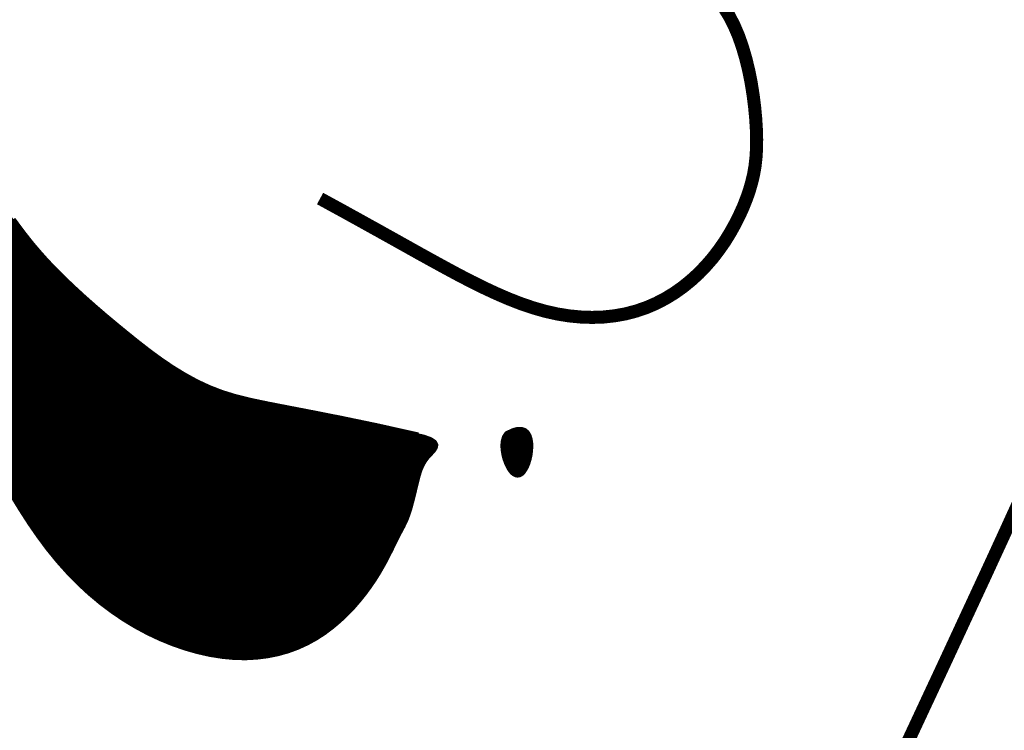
# Model space of a CAD drawing. Extents: x 2.5 to 15.1, y -11 to 11.4.
# Tile 176 of 182: x 13.698 to 13.871, y -9.128 to -9.003. Entities that reach past the tile are written whole.
import ezdxf

# ---------------------------------------------------------------- set-up
doc = ezdxf.new("R2010")
doc.units = 0
doc.header["$MEASUREMENT"] = 0
doc.layers.add('FACE', color=7, linetype='CONTINUOUS')

msp = doc.modelspace()

# ---------------------------------------------------------------- hatches: boundary and pattern name
at = {"layer": 'FACE', "linetype": 'Continuous'}
h = msp.add_hatch(dxfattribs=at)
h.set_pattern_fill('NET3', scale=0.001151, style=0)
h.set_pattern_definition([(360, (11.77774965, -11.72701106), (5e-19, 0.000143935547), []), (60, (11.77774965, -11.72701106), (-0.00012465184, 7.19677734e-05), []), (120, (11.77774965, -11.72701106), (-0.00012465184, -7.19677734e-05), [])])
h.paths.add_polyline_path([(13.78355, -9.07595), (13.78459, -9.07544), (13.78545, -9.0752), (13.78615, -9.0752), (13.7867, -9.07539), (13.78712, -9.07576), (13.78742, -9.07626), (13.78761, -9.07686), (13.78771, -9.07753), (13.78773, -9.07824), (13.78769, -9.07897), (13.78759, -9.0797), (13.78743, -9.08041), (13.78723, -9.08108), (13.78699, -9.08168), (13.78671, -9.0822), (13.78642, -9.08262), (13.78611, -9.08293), (13.78579, -9.08311), (13.78546, -9.08317), (13.78513, -9.08311), (13.78479, -9.08294), (13.78446, -9.08264), (13.78414, -9.08223), (13.78383, -9.08169), (13.78353, -9.08105), (13.78327, -9.08032), (13.78307, -9.07953), (13.78294, -9.07873), (13.7829, -9.07793), (13.78298, -9.07719), (13.78318, -9.07651)])
h.paths.add_polyline_path([(13.64767, -9.02337), (13.64736, -9.02304), (13.64705, -9.02267), (13.64675, -9.02224), (13.64648, -9.02175), (13.64624, -9.02121), (13.64606, -9.0206), (13.64594, -9.01992), (13.64589, -9.01917), (13.64594, -9.01834), (13.64608, -9.01746), (13.64633, -9.01654), (13.64668, -9.01559), (13.64714, -9.01463), (13.64773, -9.01369), (13.64844, -9.01276), (13.64928, -9.01189), (13.65026, -9.01107), (13.65134, -9.01032), (13.65252, -9.00963), (13.65377, -9.00902), (13.65506, -9.00848), (13.65637, -9.00802), (13.65769, -9.00764), (13.65898, -9.00736), (13.66023, -9.00716), (13.66145, -9.00703), (13.66264, -9.00698), (13.66381, -9.00697), (13.66498, -9.007), (13.66614, -9.00706), (13.66732, -9.00712), (13.66852, -9.00719), (13.66974, -9.00724), (13.67098, -9.00729), (13.67221, -9.00735), (13.67341, -9.00743), (13.67457, -9.00754), (13.67566, -9.00769), (13.67667, -9.00789), (13.67757, -9.00815), (13.67837, -9.00849), (13.67906, -9.00889), (13.67967, -9.00934), (13.68022, -9.00981), (13.68074, -9.0103), (13.68124, -9.01079), (13.68174, -9.01126), (13.68226, -9.01171), (13.68283, -9.01211), (13.68342, -9.01248), (13.684, -9.01281), (13.68457, -9.01312), (13.68509, -9.01342), (13.68554, -9.01371), (13.6859, -9.014), (13.68615, -9.01429), (13.68626, -9.0146), (13.68625, -9.01492), (13.68614, -9.01523), (13.68592, -9.01553), (13.68563, -9.0158), (13.68526, -9.01604), (13.68484, -9.01625), (13.68437, -9.0164), (13.68387, -9.01649), (13.68334, -9.01653), (13.68279, -9.01652), (13.68223, -9.01648), (13.68164, -9.0164), (13.68105, -9.01631), (13.68045, -9.01619), (13.67984, -9.01607), (13.67923, -9.01595), (13.67862, -9.01584), (13.67799, -9.01572), (13.67734, -9.01561), (13.67665, -9.01551), (13.67593, -9.01542), (13.67516, -9.01534), (13.67434, -9.01527), (13.67347, -9.01522), (13.67254, -9.01519), (13.67159, -9.01518), (13.67062, -9.0152), (13.66965, -9.01525), (13.66868, -9.01534), (13.66775, -9.01546), (13.66685, -9.01564), (13.66601, -9.01586), (13.66522, -9.01612), (13.66447, -9.01642), (13.66376, -9.01675), (13.66309, -9.0171), (13.66244, -9.01746), (13.66181, -9.01782), (13.6612, -9.01819), (13.6606, -9.01855), (13.66, -9.01891), (13.6594, -9.01926), (13.65879, -9.01962), (13.65817, -9.01998), (13.65754, -9.02036), (13.65688, -9.02074), (13.65619, -9.02114), (13.65546, -9.02156), (13.65472, -9.02198), (13.65397, -9.0224), (13.65322, -9.0228), (13.6525, -9.02318), (13.65181, -9.02351), (13.65116, -9.02379), (13.65058, -9.02401), (13.65007, -9.02416), (13.64963, -9.02423), (13.64924, -9.02424), (13.64889, -9.02418), (13.64857, -9.02406), (13.64826, -9.02388), (13.64797, -9.02365)])
edge = h.paths.add_edge_path()
edge.add_line((13.76794, -9.07618), (13.76064, -9.07455))
edge.add_line((13.76064, -9.07455), (13.75449, -9.07327))
edge.add_line((13.75449, -9.07327), (13.74933, -9.07225))
edge.add_line((13.74933, -9.07225), (13.74503, -9.07142))
edge.add_line((13.74503, -9.07142), (13.74143, -9.07072))
edge.add_line((13.74143, -9.07072), (13.73837, -9.07008))
edge.add_line((13.73837, -9.07008), (13.73571, -9.06942))
edge.add_line((13.73571, -9.06942), (13.7333, -9.06867))
edge.add_line((13.7333, -9.06867), (13.73102, -9.06778))
edge.add_line((13.73102, -9.06778), (13.72881, -9.06674))
edge.add_line((13.72881, -9.06674), (13.72669, -9.06557))
edge.add_line((13.72669, -9.06557), (13.72462, -9.0643))
edge.add_line((13.72462, -9.0643), (13.7226, -9.06293))
edge.add_line((13.7226, -9.06293), (13.72062, -9.06148))
edge.add_line((13.72062, -9.06148), (13.71867, -9.05997))
edge.add_line((13.71867, -9.05997), (13.71673, -9.05841))
edge.add_line((13.71673, -9.05841), (13.71479, -9.05682))
edge.add_line((13.71479, -9.05682), (13.71286, -9.05521))
edge.add_line((13.71286, -9.05521), (13.71097, -9.05358))
edge.add_line((13.71097, -9.05358), (13.70912, -9.05195))
edge.add_line((13.70912, -9.05195), (13.70734, -9.05031))
edge.add_line((13.70734, -9.05031), (13.70563, -9.04869))
edge.add_line((13.70563, -9.04869), (13.70401, -9.04708))
edge.add_line((13.70401, -9.04708), (13.70249, -9.04549))
edge.add_line((13.70249, -9.04549), (13.7011, -9.04393))
edge.add_line((13.7011, -9.04393), (13.69981, -9.04241))
edge.add_line((13.69981, -9.04241), (13.69864, -9.04093))
edge.add_line((13.69864, -9.04093), (13.69756, -9.03951))
edge.add_line((13.69756, -9.03951), (13.69657, -9.03815))
edge.add_line((13.69657, -9.03815), (13.69567, -9.03685))
edge.add_line((13.69567, -9.03685), (13.69484, -9.03563))
edge.add_line((13.69484, -9.03563), (13.69408, -9.0345))
edge.add_line((13.69408, -9.0345), (13.69338, -9.03345))
edge.add_line((13.69338, -9.03345), (13.69273, -9.03249))
edge.add_line((13.69273, -9.03249), (13.69211, -9.03161))
edge.add_line((13.69211, -9.03161), (13.69151, -9.0308))
edge.add_line((13.69151, -9.0308), (13.69092, -9.03006))
edge.add_line((13.69092, -9.03006), (13.69032, -9.02938))
edge.add_line((13.69032, -9.02938), (13.68971, -9.02876))
edge.add_line((13.68971, -9.02876), (13.68906, -9.0282))
edge.add_line((13.68906, -9.0282), (13.68838, -9.02767))
edge.add_line((13.68838, -9.02767), (13.68766, -9.0272))
edge.add_line((13.68766, -9.0272), (13.68692, -9.02676))
edge.add_line((13.68692, -9.02676), (13.68617, -9.02638))
edge.add_line((13.68617, -9.02638), (13.68544, -9.02604))
edge.add_line((13.68544, -9.02604), (13.68472, -9.02574))
edge.add_line((13.68472, -9.02574), (13.68404, -9.02549))
edge.add_line((13.68404, -9.02549), (13.6834, -9.02529))
edge.add_line((13.6834, -9.02529), (13.68283, -9.02513))
edge.add_line((13.68283, -9.02513), (13.6823, -9.02503))
edge.add_line((13.6823, -9.02503), (13.68182, -9.02499))
edge.add_line((13.68182, -9.02499), (13.68138, -9.02503))
edge.add_line((13.68138, -9.02503), (13.68097, -9.02515))
edge.add_line((13.68097, -9.02515), (13.68058, -9.02536))
edge.add_line((13.68058, -9.02536), (13.68021, -9.02567))
edge.add_line((13.68021, -9.02567), (13.67985, -9.0261))
edge.add_line((13.67985, -9.0261), (13.67949, -9.02665))
edge.add_line((13.67949, -9.02665), (13.67914, -9.02734))
edge.add_line((13.67914, -9.02734), (13.67882, -9.02819))
edge.add_line((13.67882, -9.02819), (13.67854, -9.02923))
edge.add_line((13.67854, -9.02923), (13.67831, -9.03047))
edge.add_line((13.67831, -9.03047), (13.67814, -9.03194))
edge.add_line((13.67814, -9.03194), (13.67806, -9.03366))
edge.add_line((13.67806, -9.03366), (13.67807, -9.03564))
edge.add_line((13.67807, -9.03564), (13.67819, -9.0379))
edge.add_line((13.67819, -9.0379), (13.67841, -9.04039))
edge.add_line((13.67841, -9.04039), (13.67873, -9.04306))
edge.add_line((13.67873, -9.04306), (13.67915, -9.04586))
edge.add_line((13.67915, -9.04586), (13.67967, -9.04874))
edge.add_line((13.67967, -9.04874), (13.68029, -9.05164))
edge.add_line((13.68029, -9.05164), (13.681, -9.05451))
edge.add_line((13.681, -9.05451), (13.6818, -9.0573))
edge.add_line((13.6818, -9.0573), (13.6827, -9.05996))
edge.add_line((13.6827, -9.05996), (13.68368, -9.06252))
edge.add_line((13.68368, -9.06252), (13.68473, -9.06498))
edge.add_line((13.68473, -9.06498), (13.68585, -9.06738))
edge.add_line((13.68585, -9.06738), (13.68703, -9.06975))
edge.add_line((13.68703, -9.06975), (13.68827, -9.0721))
edge.add_line((13.68827, -9.0721), (13.68955, -9.07446))
edge.add_line((13.68955, -9.07446), (13.69087, -9.07686))
edge.add_line((13.69087, -9.07686), (13.69222, -9.07931))
edge.add_line((13.69222, -9.07931), (13.6936, -9.0818))
edge.add_line((13.6936, -9.0818), (13.69503, -9.0843))
edge.add_line((13.69503, -9.0843), (13.69649, -9.0868))
edge.add_line((13.69649, -9.0868), (13.698, -9.08926))
edge.add_line((13.698, -9.08926), (13.69956, -9.09168))
edge.add_line((13.69956, -9.09168), (13.70117, -9.09401))
edge.add_line((13.70117, -9.09401), (13.70284, -9.09625))
edge.add_line((13.70284, -9.09625), (13.70457, -9.09837))
edge.add_line((13.70457, -9.09837), (13.70636, -9.10037))
edge.add_line((13.70636, -9.10037), (13.7082, -9.10225))
edge.add_line((13.7082, -9.10225), (13.7101, -9.10401))
edge.add_line((13.7101, -9.10401), (13.71205, -9.10564))
edge.add_line((13.71205, -9.10564), (13.71406, -9.10716))
edge.add_line((13.71406, -9.10716), (13.71611, -9.10855))
edge.add_line((13.71611, -9.10855), (13.71821, -9.10982))
edge.add_line((13.71821, -9.10982), (13.72035, -9.11097))
edge.add_line((13.72035, -9.11097), (13.72253, -9.112))
edge.add_line((13.72253, -9.112), (13.72472, -9.11289))
edge.add_line((13.72472, -9.11289), (13.72692, -9.11366))
edge.add_line((13.72692, -9.11366), (13.72911, -9.11428))
edge.add_line((13.72911, -9.11428), (13.73128, -9.11477))
edge.add_line((13.73128, -9.11477), (13.73342, -9.11511))
edge.add_line((13.73342, -9.11511), (13.73551, -9.11531))
edge.add_line((13.73551, -9.11531), (13.73754, -9.11536))
edge.add_line((13.73754, -9.11536), (13.73951, -9.11525))
edge.add_line((13.73951, -9.11525), (13.74141, -9.11501))
edge.add_line((13.74141, -9.11501), (13.74325, -9.11464))
edge.add_line((13.74325, -9.11464), (13.74502, -9.11414))
edge.add_line((13.74502, -9.11414), (13.74672, -9.11351))
edge.add_line((13.74672, -9.11351), (13.74835, -9.11276))
edge.add_line((13.74835, -9.11276), (13.7499, -9.11191))
edge.add_line((13.7499, -9.11191), (13.75138, -9.11095))
edge.add_line((13.75138, -9.11095), (13.75277, -9.1099))
edge.add_line((13.75277, -9.1099), (13.75409, -9.10878))
edge.add_line((13.75409, -9.10878), (13.75533, -9.1076))
edge.add_line((13.75533, -9.1076), (13.75649, -9.10639))
edge.add_line((13.75649, -9.10639), (13.75756, -9.10515))
edge.add_line((13.75756, -9.10515), (13.75854, -9.10391))
edge.add_line((13.75854, -9.10391), (13.75943, -9.10269))
edge.add_line((13.75943, -9.10269), (13.76024, -9.10149))
edge.add_line((13.76024, -9.10149), (13.76096, -9.10033))
edge.add_line((13.76096, -9.10033), (13.7616, -9.09922))
edge.add_line((13.7616, -9.09922), (13.76218, -9.09816))
edge.add_line((13.76218, -9.09816), (13.76269, -9.09716))
edge.add_line((13.76269, -9.09716), (13.76316, -9.09623))
edge.add_line((13.76316, -9.09623), (13.76357, -9.09537))
edge.add_line((13.76357, -9.09537), (13.76395, -9.0946))
edge.add_line((13.76395, -9.0946), (13.7643, -9.09391))
edge.add_line((13.7643, -9.09391), (13.76462, -9.0933))
edge.add_line((13.76462, -9.0933), (13.76492, -9.09274))
edge.add_line((13.76492, -9.09274), (13.7652, -9.09221))
edge.add_line((13.7652, -9.09221), (13.76545, -9.09169))
edge.add_line((13.76545, -9.09169), (13.7657, -9.09116))
edge.add_line((13.7657, -9.09116), (13.76592, -9.09061))
edge.add_line((13.76592, -9.09061), (13.76614, -9.09001))
edge.add_line((13.76614, -9.09001), (13.76636, -9.08935))
edge.add_line((13.76636, -9.08935), (13.76656, -9.08864))
edge.add_line((13.76656, -9.08864), (13.76676, -9.08789))
edge.add_line((13.76676, -9.08789), (13.76696, -9.08712))
edge.add_line((13.76696, -9.08712), (13.76715, -9.08634))
edge.add_line((13.76715, -9.08634), (13.76733, -9.08558))
edge.add_line((13.76733, -9.08558), (13.76751, -9.08483))
edge.add_line((13.76751, -9.08483), (13.76769, -9.08412))
edge.add_line((13.76769, -9.08412), (13.76786, -9.08346))
edge.add_line((13.76786, -9.08346), (13.76804, -9.08285))
edge.add_line((13.76804, -9.08285), (13.76823, -9.08227))
edge.add_line((13.76823, -9.08227), (13.76845, -9.08173))
edge.add_line((13.76845, -9.08173), (13.7687, -9.08122))
edge.add_line((13.7687, -9.08122), (13.76899, -9.08072))
edge.add_line((13.76899, -9.08072), (13.76933, -9.08024))
edge.add_line((13.76933, -9.08024), (13.76973, -9.07976))
edge.add_line((13.76973, -9.07976), (13.77019, -9.07929))
edge.add_line((13.77019, -9.07929), (13.77061, -9.07882))
edge.add_line((13.77061, -9.07882), (13.77091, -9.07835))
edge.add_line((13.77091, -9.07835), (13.771, -9.07789))
edge.add_line((13.771, -9.07789), (13.77076, -9.07744))
edge.add_line((13.77076, -9.07744), (13.77011, -9.077))
edge.add_line((13.77011, -9.077), (13.76895, -9.07658))
edge.add_line((13.76895, -9.07658), (13.76718, -9.07617))

# ---------------------------------------------------------------- linework, layer by layer
at = {"layer": 'FACE', "color": 7}
for points, const_width in [([(13.89963, -8.99902), (13.89833, -9.0069), (13.89691, -9.01466), (13.89539, -9.02226), (13.89377, -9.02968), (13.89204, -9.03689), (13.8902, -9.04386), (13.88825, -9.05056), (13.8862, -9.05697), (13.88403, -9.06317), (13.88172, -9.06926), (13.87927, -9.07533), (13.87665, -9.08147), (13.87385, -9.08777), (13.87086, -9.09433), (13.86767, -9.10125), (13.86428, -9.10855), (13.86083, -9.11599), (13.85744, -9.12325), (13.85427, -9.13004), (13.85147, -9.13603), (13.84917, -9.14094), (13.84754, -9.14443), (13.8467, -9.14621)], 0.0023), ([(13.82177, -9.00075), (13.82273, -9.00231), (13.8236, -9.004), (13.82437, -9.00581), (13.82505, -9.00775), (13.82565, -9.00979), (13.82616, -9.0119), (13.82659, -9.01405), (13.82693, -9.01619), (13.8272, -9.01829), (13.82739, -9.02032), (13.82751, -9.02224), (13.82756, -9.02403), (13.82754, -9.0257), (13.82744, -9.02728), (13.82727, -9.02878), (13.82702, -9.03023), (13.82668, -9.03165), (13.82627, -9.03307), (13.82577, -9.03451), (13.82518, -9.03599), (13.8245, -9.03749), (13.82374, -9.039), (13.82289, -9.04052), (13.82196, -9.04203), (13.82093, -9.04351), (13.81983, -9.04495), (13.81863, -9.04633), (13.81736, -9.04766), (13.816, -9.0489), (13.81456, -9.05007), (13.81305, -9.05114), (13.81146, -9.05211), (13.8098, -9.05297), (13.80808, -9.05371), (13.80629, -9.05432), (13.80444, -9.0548), (13.80254, -9.05514), (13.80059, -9.05535), (13.79859, -9.05542), (13.79656, -9.05535), (13.79449, -9.05515), (13.7924, -9.05481), (13.79028, -9.05433), (13.78815, -9.05372), (13.78601, -9.05299), (13.78386, -9.05215), (13.78169, -9.05121), (13.77952, -9.0502), (13.77734, -9.04912), (13.77516, -9.04799), (13.77298, -9.04682), (13.77079, -9.04562), (13.76854, -9.04438), (13.76618, -9.04306), (13.76364, -9.04164), (13.76088, -9.0401), (13.75783, -9.03841), (13.75445, -9.03654), (13.75066, -9.03447)], 0.0023), ([(13.76794, -9.07618), (13.76064, -9.07455), (13.75449, -9.07327), (13.74933, -9.07225), (13.74503, -9.07142), (13.74143, -9.07072), (13.73837, -9.07008), (13.73571, -9.06942), (13.7333, -9.06867), (13.73102, -9.06778), (13.72881, -9.06674), (13.72669, -9.06557), (13.72462, -9.0643), (13.7226, -9.06293), (13.72062, -9.06148), (13.71867, -9.05997), (13.71673, -9.05841), (13.71479, -9.05682), (13.71286, -9.05521), (13.71097, -9.05358), (13.70912, -9.05195), (13.70734, -9.05031), (13.70563, -9.04869), (13.70401, -9.04708), (13.70249, -9.04549), (13.7011, -9.04393), (13.69981, -9.04241), (13.69864, -9.04093), (13.69756, -9.03951), (13.69657, -9.03815)], 0.000969), ([(13.69649, -9.0868), (13.698, -9.08926), (13.69956, -9.09168), (13.70117, -9.09401), (13.70284, -9.09625), (13.70457, -9.09837), (13.70636, -9.10037), (13.7082, -9.10225), (13.7101, -9.10401), (13.71205, -9.10564), (13.71406, -9.10716), (13.71611, -9.10855), (13.71821, -9.10982), (13.72035, -9.11097), (13.72253, -9.112), (13.72472, -9.11289), (13.72692, -9.11366), (13.72911, -9.11428), (13.73128, -9.11477), (13.73342, -9.11511), (13.73551, -9.11531), (13.73754, -9.11536), (13.73951, -9.11525), (13.74141, -9.11501), (13.74325, -9.11464), (13.74502, -9.11414), (13.74672, -9.11351), (13.74835, -9.11276), (13.7499, -9.11191), (13.75138, -9.11095), (13.75277, -9.1099), (13.75409, -9.10878), (13.75533, -9.1076), (13.75649, -9.10639), (13.75756, -9.10515), (13.75854, -9.10391), (13.75943, -9.10269), (13.76024, -9.10149), (13.76096, -9.10033), (13.7616, -9.09922), (13.76218, -9.09816), (13.76269, -9.09716), (13.76316, -9.09623), (13.76357, -9.09537), (13.76395, -9.0946), (13.7643, -9.09391), (13.76462, -9.0933), (13.76492, -9.09274), (13.7652, -9.09221), (13.76545, -9.09169), (13.7657, -9.09116), (13.76592, -9.09061), (13.76614, -9.09001), (13.76636, -9.08935), (13.76656, -9.08864), (13.76676, -9.08789), (13.76696, -9.08712), (13.76715, -9.08634), (13.76733, -9.08558), (13.76751, -9.08483), (13.76769, -9.08412), (13.76786, -9.08346), (13.76804, -9.08285), (13.76823, -9.08227), (13.76845, -9.08173), (13.7687, -9.08122), (13.76899, -9.08072), (13.76933, -9.08024), (13.76973, -9.07976), (13.77019, -9.07929), (13.77061, -9.07882), (13.77091, -9.07835), (13.771, -9.07789), (13.77076, -9.07744), (13.77011, -9.077), (13.76895, -9.07658), (13.76718, -9.07617)], 0.000969), ([(13.78355, -9.07595), (13.78459, -9.07544), (13.78545, -9.0752), (13.78615, -9.0752), (13.7867, -9.07539), (13.78712, -9.07576), (13.78742, -9.07626), (13.78761, -9.07686), (13.78771, -9.07753), (13.78773, -9.07824), (13.78769, -9.07897), (13.78759, -9.0797), (13.78743, -9.08041), (13.78723, -9.08108), (13.78699, -9.08168), (13.78671, -9.0822), (13.78642, -9.08262), (13.78611, -9.08293), (13.78579, -9.08311), (13.78546, -9.08317), (13.78513, -9.08311), (13.78479, -9.08294), (13.78446, -9.08264), (13.78414, -9.08223), (13.78383, -9.08169), (13.78353, -9.08105), (13.78327, -9.08032), (13.78307, -9.07953), (13.78294, -9.07873), (13.7829, -9.07793), (13.78298, -9.07719), (13.78318, -9.07651), (13.78355, -9.07595)], 0.000969)]:
    msp.add_lwpolyline(points, dxfattribs=dict(at, const_width=const_width))

doc.saveas('drawing.dxf')
